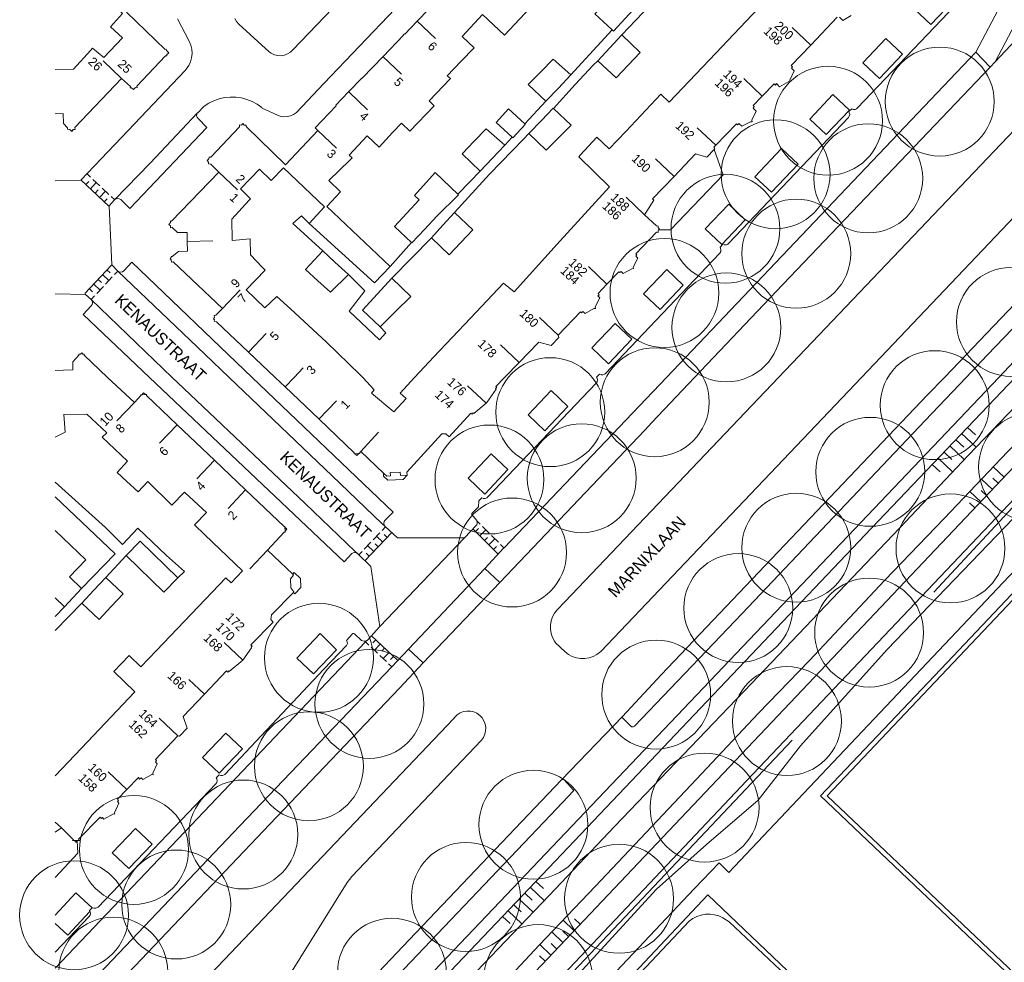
# Model space of a CAD drawing. Header units: metres. Extents: x 134994 to 136506, y 457393 to 459006.
# Tile 12 of 171: x 134996 to 135112, y 457731 to 457842. Entities that reach past the tile are written whole.
import ezdxf
from ezdxf.enums import TextEntityAlignment as Align

# ---------------------------------------------------------------- set-up
doc = ezdxf.new("R2010")
doc.units = ezdxf.units.M
for name, color, linetype, lineweight in [('B-WE-GR-BOOM-S', 250, 'Continuous', 13), ('B-WE-GW_TALUDLIJNEN', 251, 'Continuous', 5), ('B-WE-KG_BEBOUWING', 251, 'Continuous', 20), ('B-WE-KG_BEBOUWING TUSSENMUUR', 251, 'Continuous', 5), ('B-WE-KG_HUISNR', 251, 'Continuous', 5), ('B-WE-KG_ONDERGROND_REST', 251, 'Continuous', 5), ('B-WE-KG_STRAATNAAM', 251, 'Continuous', 5)]:
    doc.layers.add(name, color=color, linetype=linetype, lineweight=lineweight)
doc.styles.add('Styledgn000', font='dgn000.shx')

# ---------------------------------------------------------------- blocks, each defined once
blk = doc.blocks.new('SGR-BOOM_02')
blk.add_circle((0, 0), 6.4)

msp = doc.modelspace()

# ---------------------------------------------------------------- linework, layer by layer
at = {"layer": 'B-WE-GW_TALUDLIJNEN'}
for p, q in [((135044.35, 457717.48), (135122.64, 457800)), ((135107.22, 457794.11), (135108.15, 457793.23)), ((135106.53, 457793.39), (135108.22, 457791.78)), ((135105.15, 457791.94), (135106.83, 457790.34)), ((135105.84, 457792.66), (135106.77, 457791.78)), ((135104.46, 457791.22), (135105.39, 457790.33)), ((135103.08, 457789.77), (135104.01, 457788.88)), ((135103.77, 457790.49), (135105.46, 457788.89)), ((135111.52, 457788.28), (135110.24, 457789.49)), ((135110.14, 457786.83), (135108.87, 457788.04)), ((135110.83, 457787.55), (135110.19, 457788.16)), ((135108.77, 457785.38), (135107.49, 457786.59)), ((135109.46, 457786.1), (135108.82, 457786.71)), ((135108.08, 457784.65), (135107.44, 457785.26)), ((135055.85, 457740.08), (135057.47, 457738.54)), ((135056.5, 457740.77), (135057.37, 457739.95)), ((135054.54, 457738.71), (135056.16, 457737.17)), ((135055.19, 457739.4), (135056.06, 457738.57)), ((135053.89, 457738.02), (135054.76, 457737.2)), ((135052.58, 457736.65), (135053.45, 457735.82)), ((135053.23, 457737.34), (135054.85, 457735.8)), ((135060.95, 457735.03), (135059.68, 457736.23)), ((135061.69, 457735.76), (135061.03, 457736.38)), ((135058.36, 457734.84), (135059.66, 457733.6)), ((135060.31, 457734.31), (135059.66, 457734.92)), ((135058.24, 457732.13), (135056.95, 457733.36)), ((135058.93, 457732.85), (135058.28, 457733.47)), ((135057.56, 457731.41), (135056.91, 457732.02))]:
    msp.add_line(p, q, dxfattribs=at)
at = {"layer": 'B-WE-KG_BEBOUWING', "flags": 128}
for points in [[(135000, 457846.47), (135000.91, 457845.61), (135002.15, 457844.45), (135004.02, 457846.37), (135007.9, 457842.73), (135006.47, 457841.19), (135007.9, 457839.88), (135005.7, 457837.57), (135004.36, 457838.66), (135004.12, 457838.4), (135002.14, 457836.21), (135000, 457836.15), (135002.14, 457836.21)], [(135056.41, 457844.04), (135052.78, 457840.2), (135050.23, 457842.61), (135047.81, 457840.05), (135049.23, 457838.7), (135047.68, 457837.09), (135046.06, 457835.41), (135046.45, 457835.09), (135043.94, 457832.49), (135044.54, 457831.91), (135041.69, 457828.92), (135040.69, 457829.88), (135039.65, 457828.76), (135038.05, 457827.05), (135036.66, 457828.37), (135034.54, 457826.1), (135034.89, 457825.77), (135034.63, 457825.52), (135032.14, 457823.12), (135033.54, 457821.79), (135031.92, 457820.08), (135039.35, 457813.04), (135037.52, 457811.09), (135029.84, 457818.08), (135031.66, 457820.02), (135026.81, 457824.6), (135025.39, 457823.14), (135024, 457824.45), (135021.77, 457822.14), (135022.93, 457820.97), (135022.79, 457820.82), (135020.74, 457818.59), (135020.77, 457816.07), (135022.91, 457816.26), (135022.93, 457814.4), (135024.32, 457812.96), (135024.67, 457812.6), (135022.42, 457810.3), (135024.64, 457808.15), (135026.03, 457809.5), (135027.64, 457808.03), (135031.86, 457804.14), (135027.64, 457808.03), (135026.03, 457809.5), (135024.64, 457808.15), (135022.42, 457810.3), (135024.67, 457812.6), (135024.32, 457812.96), (135022.93, 457814.4), (135022.91, 457816.26), (135020.77, 457816.07), (135020.74, 457818.59), (135022.79, 457820.82), (135022.93, 457820.97), (135021.77, 457822.14), (135024, 457824.45), (135025.39, 457823.14), (135026.81, 457824.6), (135031.66, 457820.02), (135029.84, 457818.08), (135037.52, 457811.09), (135039.35, 457813.04), (135031.92, 457820.08), (135033.54, 457821.79), (135032.14, 457823.12), (135034.63, 457825.52), (135034.89, 457825.77), (135034.54, 457826.1), (135036.66, 457828.37), (135038.05, 457827.05), (135039.65, 457828.76), (135040.69, 457829.88), (135041.69, 457828.92), (135044.54, 457831.91), (135043.94, 457832.49)], [(135083.33, 457844.08), (135077.64, 457838.09), (135072.17, 457832.34), (135071.17, 457833.25), (135067.05, 457828.89), (135065.1, 457826.84), (135063.67, 457828.23), (135061.68, 457826.1), (135061.52, 457825.92), (135065.16, 457822.39), (135059.36, 457816.02), (135065.16, 457822.39), (135061.52, 457825.92), (135061.68, 457826.1), (135063.67, 457828.23), (135065.1, 457826.84), (135067.05, 457828.89), (135071.17, 457833.25), (135072.17, 457832.34)], [(135008.38, 457842.91), (135012.91, 457838.52), (135013.05, 457838.57), (135013.08, 457838.39), (135013.36, 457838.13), (135013.1, 457837.93), (135013.1, 457837.76), (135012.97, 457837.76), (135009.57, 457834.19), (135009.61, 457834.02), (135009.44, 457834.04), (135009.21, 457833.82), (135008.97, 457834.02), (135008.81, 457834), (135008.85, 457834.17), (135007.79, 457835.11), (135002.3, 457829.36), (135002.32, 457829.11), (135002.11, 457829.1), (135001.93, 457828.89), (135001.71, 457829.1), (135001.45, 457829.14), (135001.45, 457829.33), (135000.96, 457829.82), (135000.92, 457830.98), (135000, 457830.95), (135000.92, 457830.98), (135000.96, 457829.82), (135001.45, 457829.33), (135001.45, 457829.14), (135001.71, 457829.1), (135001.93, 457828.89), (135002.11, 457829.1), (135002.32, 457829.11), (135002.3, 457829.36), (135007.79, 457835.11)], [(135034.48, 457833.54), (135032.96, 457831.97), (135033.03, 457831.9), (135030.54, 457829.3), (135030.86, 457828.98), (135030.54, 457829.3), (135033.03, 457831.9), (135032.96, 457831.97), (135034.48, 457833.54), (135036.02, 457835.15), (135036.06, 457835.13), (135038.52, 457837.68), (135040.93, 457840.18), (135040.9, 457840.21), (135041.04, 457840.36), (135041.08, 457840.33), (135042.54, 457841.84), (135043.9, 457843.26)], [(135025.86, 457800), (135022.71, 457802.97), (135018.93, 457806.54), (135018.69, 457806.58), (135018.71, 457806.77), (135018.6, 457806.87), (135018.7, 457807.04), (135018.67, 457807.26), (135018.87, 457807.3), (135019.66, 457808.1), (135013.84, 457813.56), (135013.67, 457813.54), (135013.61, 457813.79), (135013.51, 457813.91), (135013.61, 457814.08), (135013.61, 457814.19), (135013.74, 457814.19), (135014.49, 457814.8), (135015.52, 457814.81), (135015.5, 457815.97), (135015.48, 457817.02), (135014.36, 457817), (135013.73, 457817.61), (135013.54, 457817.58), (135013.53, 457817.79), (135013.36, 457817.97), (135013.53, 457818.2), (135013.54, 457818.38), (135013.67, 457818.36), (135019.24, 457824.1), (135018.28, 457825.06), (135018.02, 457825.08), (135018.02, 457825.27), (135017.84, 457825.47), (135018.04, 457825.68), (135018.09, 457825.87), (135018.28, 457825.88), (135021.64, 457829.42), (135021.64, 457829.65), (135021.87, 457829.64), (135022.03, 457829.81), (135022.21, 457829.63), (135022.45, 457829.62), (135022.42, 457829.45), (135027.06, 457824.95), (135022.42, 457829.45), (135022.45, 457829.62), (135022.21, 457829.63), (135022.03, 457829.81), (135021.87, 457829.64), (135021.64, 457829.65), (135021.64, 457829.42), (135018.28, 457825.88), (135018.09, 457825.87), (135018.04, 457825.68), (135017.84, 457825.47), (135018.02, 457825.27), (135018.02, 457825.08), (135018.28, 457825.06), (135019.24, 457824.1), (135013.67, 457818.36), (135013.54, 457818.38), (135013.53, 457818.2), (135013.36, 457817.97), (135013.53, 457817.79), (135013.54, 457817.58), (135013.73, 457817.61), (135014.36, 457817), (135015.48, 457817.02), (135015.5, 457815.97), (135015.52, 457814.81), (135014.49, 457814.8), (135013.74, 457814.19), (135013.61, 457814.19), (135013.61, 457814.08), (135013.51, 457813.91), (135013.61, 457813.79), (135013.67, 457813.54), (135013.84, 457813.56), (135019.66, 457808.1), (135018.87, 457807.3), (135018.67, 457807.26), (135018.7, 457807.04), (135018.6, 457806.87), (135018.71, 457806.77), (135018.69, 457806.58), (135018.93, 457806.54), (135022.71, 457802.97), (135025.86, 457800), (135027.02, 457798.89), (135031.01, 457795.08), (135035.13, 457791.13), (135035.14, 457791.02), (135035.24, 457791.03), (135035.46, 457790.82), (135035.68, 457791.05), (135035.78, 457791.06), (135035.78, 457791.16), (135035.93, 457791.3), (135038.59, 457788.76), (135038.58, 457788.4), (135039.07, 457787.93), (135040.88, 457787.99), (135041.34, 457788.49), (135041.34, 457788.51), (135041.32, 457788.87), (135045.43, 457793.38), (135045.92, 457793.38), (135046.28, 457793.02), (135048.84, 457795.81), (135048.99, 457795.69), (135049.13, 457795.83), (135049.2, 457795.75), (135050.66, 457796.97), (135050.73, 457797.03), (135051.82, 457798.63), (135051.75, 457798.7), (135051.9, 457798.84), (135051.78, 457798.94), (135052.81, 457800), (135054.51, 457801.75), (135056.85, 457804.15), (135058.28, 457803.74), (135059.2, 457804.69), (135059.1, 457804.96), (135061.73, 457807.7), (135061.86, 457807.56), (135062.02, 457807.72), (135062.27, 457807.5), (135063.3, 457808.1), (135063.48, 457808.09), (135063.45, 457808.27), (135064.02, 457809.36), (135063.78, 457809.57), (135063.92, 457809.71), (135063.79, 457809.84), (135064.84, 457810.95), (135066.23, 457812.4), (135066.35, 457812.3), (135066.53, 457812.42), (135066.75, 457812.2), (135067.75, 457812.76), (135067.97, 457812.78), (135067.93, 457812.95), (135068.46, 457814.02), (135068.24, 457814.24), (135068.37, 457814.38), (135068.23, 457814.52), (135070.65, 457817.04), (135070.85, 457817.02), (135070.85, 457817.26), (135070.91, 457817.32), (135071.02, 457817.42), (135070.88, 457817.58), (135070.85, 457817.76), (135070.67, 457817.78), (135069.25, 457819.08), (135070.37, 457820.81), (135070.21, 457820.96), (135072.74, 457823.61), (135075.26, 457826.27), (135076.6, 457825.86), (135077.44, 457826.76), (135077.53, 457826.86), (135077.41, 457827.05), (135077.63, 457827.28), (135080.05, 457829.8), (135080.19, 457829.68), (135080.33, 457829.84), (135080.7, 457829.49), (135081.72, 457830.03), (135081.91, 457830.02), (135081.89, 457830.2), (135082.39, 457831.27), (135082.03, 457831.63), (135082.15, 457831.8), (135082.04, 457831.93), (135083.1, 457833.03), (135084.5, 457834.48), (135084.64, 457834.34), (135084.78, 457834.51), (135085.14, 457834.12), (135086.2, 457834.74), (135086.39, 457834.71), (135086.34, 457834.9), (135086.86, 457836.02), (135086.52, 457836.34), (135086.64, 457836.48), (135086.5, 457836.64), (135088.79, 457839.03), (135091.91, 457842.3)], [(135092.18, 457842.32), (135092.57, 457841.94), (135093.56, 457842.52)], [(135060.61, 457835.53), (135058.52, 457837.38), (135057.09, 457835.93)], [(135052.81, 457800), (135054.51, 457801.75), (135056.85, 457804.15), (135058.28, 457803.74), (135059.2, 457804.69), (135059.1, 457804.96), (135061.73, 457807.7), (135061.86, 457807.56), (135062.02, 457807.72), (135062.27, 457807.5), (135063.3, 457808.1), (135063.48, 457808.09), (135063.45, 457808.27), (135064.02, 457809.36), (135063.78, 457809.57), (135063.92, 457809.71), (135063.79, 457809.84), (135064.84, 457810.95), (135066.23, 457812.4), (135066.35, 457812.3), (135066.53, 457812.42), (135066.75, 457812.2), (135067.75, 457812.76), (135067.97, 457812.78), (135067.93, 457812.95), (135068.46, 457814.02), (135068.24, 457814.24), (135068.37, 457814.38), (135068.23, 457814.52), (135070.65, 457817.04), (135070.85, 457817.02), (135070.85, 457817.26), (135070.91, 457817.32), (135071.02, 457817.42), (135070.88, 457817.58), (135070.85, 457817.76), (135070.67, 457817.78), (135069.25, 457819.08), (135070.37, 457820.81), (135070.21, 457820.96), (135072.74, 457823.61), (135075.26, 457826.27), (135076.6, 457825.86), (135077.44, 457826.76), (135077.53, 457826.86), (135077.41, 457827.05), (135077.63, 457827.28), (135080.05, 457829.8), (135080.19, 457829.68), (135080.33, 457829.84), (135080.7, 457829.49), (135081.72, 457830.03), (135081.91, 457830.02), (135081.89, 457830.2), (135082.39, 457831.27), (135082.03, 457831.63), (135082.15, 457831.8), (135082.04, 457831.93), (135083.1, 457833.03)], [(135042.21, 457800), (135044.5, 457802.42), (135048.79, 457806.94), (135052.7, 457811.07), (135053.93, 457810.05), (135052.7, 457811.07), (135048.79, 457806.94), (135044.5, 457802.42), (135042.21, 457800), (135040.54, 457798.15), (135041.23, 457797.52), (135039.8, 457795.94), (135037.16, 457798.16), (135037.49, 457798.53), (135036.14, 457800), (135035.87, 457800.26), (135034.45, 457801.64), (135035.87, 457800.26), (135036.14, 457800)], [(135006.12, 457800), (135003.4, 457802.62), (135003.4, 457802.73), (135003.22, 457802.73), (135003.11, 457802.88), (135002.95, 457802.74), (135002.78, 457802.74), (135002.76, 457802.59), (135002.06, 457801.84), (135002.08, 457800.88), (135000.97, 457800.84), (135002.08, 457800.88), (135002.06, 457801.84), (135002.76, 457802.59), (135002.78, 457802.74), (135002.95, 457802.74), (135003.11, 457802.88), (135003.22, 457802.73), (135003.4, 457802.73), (135003.4, 457802.62), (135006.12, 457800), (135009.29, 457797.06), (135010.07, 457797.86), (135010.07, 457797.95), (135010.16, 457797.96), (135010.38, 457798.19), (135010.61, 457797.98), (135010.71, 457797.98), (135010.72, 457797.88), (135014.33, 457794.44), (135018.71, 457790.26), (135022.37, 457786.77), (135026.89, 457782.47), (135026.98, 457782.47), (135026.98, 457782.38), (135027.22, 457782.15), (135027.01, 457781.92), (135027.01, 457781.83), (135026.91, 457781.82), (135024.93, 457779.69), (135027.9, 457776.88), (135028.01, 457776.77), (135027.65, 457776.34), (135027.67, 457775.26), (135028.04, 457774.81), (135027.98, 457774.74), (135025.4, 457772.11), (135025.35, 457771.55), (135025.61, 457771.23), (135022.99, 457768.56), (135023.15, 457768.41), (135023.04, 457768.3), (135023.08, 457768.23), (135022.03, 457766.77), (135020.45, 457765.46), (135020.38, 457765.51), (135020.26, 457765.37), (135020.11, 457765.51), (135017.52, 457762.79), (135015.02, 457760.17), (135015.5, 457758.79), (135014.58, 457757.83), (135014.39, 457757.9), (135011.76, 457755.09), (135011.89, 457754.97), (135011.76, 457754.79), (135011.97, 457754.6), (135011.45, 457753.5), (135011.5, 457753.29), (135011.35, 457753.33), (135010.27, 457752.74), (135010.08, 457752.95), (135009.91, 457752.8), (135009.76, 457752.98), (135008.4, 457751.58), (135007.32, 457750.45), (135007.44, 457750.27), (135007.3, 457750.16), (135007.48, 457749.99), (135006.97, 457748.83), (135006.99, 457748.68), (135006.84, 457748.72), (135005.72, 457748.11), (135005.56, 457748.27), (135005.44, 457748.16), (135005.28, 457748.32), (135002.74, 457745.73), (135002.84, 457745.59), (135002.6, 457745.58), (135002.56, 457745.54), (135002.43, 457745.41), (135002.26, 457745.57), (135002.03, 457745.57), (135002.15, 457745.68), (135000.72, 457747.08), (135000, 457746.55)], [(135000, 457753.17), (135003.08, 457756.42), (135009.36, 457763.04), (135006.89, 457765.45), (135008.68, 457767.31), (135010.04, 457765.98), (135011.85, 457767.88), (135016.02, 457772.23), (135020.05, 457776.44), (135020.66, 457775.86), (135022.02, 457777.25), (135017.57, 457781.51), (135016.35, 457782.68), (135017.77, 457784.11), (135015.26, 457786.45), (135015.19, 457786.52), (135013.7, 457784.99), (135010.87, 457787.77), (135009.75, 457786.54), (135008.38, 457787.8), (135007.27, 457788.81), (135008.5, 457790.15), (135005.51, 457792.99), (135006.05, 457793.47), (135003.7, 457795.69), (135001, 457795.62), (135000.99, 457795.62), (135001.15, 457793.56), (135000, 457792.98)], [(135041.34, 457788.51), (135040.57, 457788.47), (135040.55, 457788.87), (135039.36, 457788.81), (135039.38, 457788.42), (135038.96, 457788.4), (135038.59, 457788.76)], [(135000, 457785.95), (135007.02, 457779.27), (135003.08, 457775.21), (135001.65, 457776.58), (135003.58, 457778.57), (135000, 457782.02)], [(135027.9, 457776.88), (135028.07, 457777.06), (135028.81, 457776.36), (135028.87, 457775.3), (135028.16, 457774.57), (135027.98, 457774.74)], [(135000, 457774.08), (135001.08, 457773.04), (135000, 457771.91)]]:
    msp.add_lwpolyline(points, dxfattribs=at)
for points in [[(135064.81, 457844.18), (135066.19, 457845.66), (135068.27, 457843.86), (135068.43, 457843.72), (135066.99, 457842.14), (135065.62, 457840.65), (135065.44, 457840.82), (135063.42, 457842.7)], [(135067.32, 457836.68), (135065.91, 457835.18), (135063.77, 457837.18), (135065.17, 457838.7), (135066.59, 457840.23), (135068.73, 457838.17)], [(135057.67, 457832.43), (135055.59, 457834.42), (135057.09, 457835.93), (135055.59, 457834.42), (135057.67, 457832.43), (135059.14, 457833.98), (135060.61, 457835.53), (135059.14, 457833.98)], [(135053.79, 457828.12), (135053.71, 457828.2), (135051.8, 457829.94), (135053.25, 457831.53), (135055.18, 457829.77), (135055.24, 457829.71)], [(135053.79, 457828.12), (135053.71, 457828.2), (135051.8, 457829.94), (135053.25, 457831.53), (135055.18, 457829.77), (135055.24, 457829.71)], [(135059.16, 457828.15), (135057.68, 457826.68), (135055.67, 457828.66), (135057.15, 457830.19), (135058.52, 457831.62), (135058.55, 457831.6), (135060.65, 457829.61)], [(135059.16, 457828.15), (135057.68, 457826.68), (135055.67, 457828.66), (135057.15, 457830.19), (135058.52, 457831.62), (135058.55, 457831.6), (135060.65, 457829.61)], [(135049.23, 457827.73), (135050.64, 457829.21), (135052.83, 457827.26), (135051.35, 457825.71), (135049.94, 457824.24), (135047.81, 457826.25)], [(135049.23, 457827.73), (135050.64, 457829.21), (135052.83, 457827.26), (135051.35, 457825.71), (135049.94, 457824.24), (135047.81, 457826.25)], [(135041.85, 457815.85), (135041.92, 457815.79), (135043.38, 457817.35), (135044.86, 457818.93), (135047.4, 457821.44), (135047.32, 457821.52), (135044.66, 457824.05), (135042.22, 457821.35), (135042.78, 457820.84), (135041.32, 457819.28), (135039.86, 457817.73)], [(135041.85, 457815.85), (135041.92, 457815.79), (135043.38, 457817.35), (135044.86, 457818.93), (135047.4, 457821.44), (135047.32, 457821.52), (135044.66, 457824.05), (135042.22, 457821.35), (135042.78, 457820.84), (135041.32, 457819.28), (135039.86, 457817.73)], [(135047.67, 457815.85), (135046.28, 457814.39), (135044.22, 457816.38), (135045.57, 457817.86), (135046.94, 457819.37), (135049.07, 457817.31)], [(135047.67, 457815.85), (135046.28, 457814.39), (135044.22, 457816.38), (135045.57, 457817.86), (135046.94, 457819.37), (135049.07, 457817.31)], [(135032.87, 457813.54), (135034.46, 457812.08), (135032.33, 457810.02), (135030.87, 457811.35), (135029.42, 457812.68), (135031.44, 457814.87)], [(135032.87, 457813.54), (135034.46, 457812.08), (135032.33, 457810.02), (135030.87, 457811.35), (135029.42, 457812.68), (135031.44, 457814.87)], [(135039.99, 457807.72), (135041.77, 457809.49), (135039.56, 457811.64), (135037.88, 457809.83), (135036.09, 457807.88), (135038.2, 457805.93)], [(135039.99, 457807.72), (135041.77, 457809.49), (135039.56, 457811.64), (135037.88, 457809.83), (135036.09, 457807.88), (135038.2, 457805.93)], [(135008.33, 457779.08), (135012.77, 457774.75), (135014.4, 457776.43), (135009.96, 457780.76)], [(135004.53, 457774.98), (135005.95, 457776.49), (135007.99, 457774.57), (135006.58, 457773.06), (135005.16, 457771.55), (135003.11, 457773.47)]]:
    msp.add_lwpolyline(points, close=True, dxfattribs=at)
at = {"layer": 'B-WE-KG_BEBOUWING'}
for points in [[(135030.86, 457828.98), (135027.06, 457824.95)], [(135059.36, 457816.02), (135053.93, 457810.05)], [(135034.45, 457801.64), (135031.86, 457804.14)], [(135000, 457800.82), (135000.97, 457800.84)]]:
    msp.add_lwpolyline(points, close=True, dxfattribs=at)
for points in [[(135010.61, 457797.98), (135010.16, 457797.96)], [(135035.24, 457791.03), (135035.68, 457791.05)], [(135027.01, 457781.92), (135026.98, 457782.38)], [(135002.6, 457745.58), (135002.26, 457745.57)]]:
    msp.add_lwpolyline(points, dxfattribs=at)
at = {"layer": 'B-WE-KG_BEBOUWING TUSSENMUUR'}
for p, q in [((135042.5, 457841.88), (135044.67, 457839.81)), ((135088.79, 457839.03), (135086.61, 457841.09)), ((135007.79, 457835.11), (135005.62, 457837.18)), ((135038.51, 457837.69), (135040.69, 457835.62)), ((135083.1, 457833.03), (135080.92, 457835.09)), ((135083.1, 457833.03), (135080.92, 457835.09)), ((135034.53, 457833.49), (135036.7, 457831.43)), ((135034.53, 457833.49), (135036.7, 457831.43)), ((135030.87, 457829.01), (135033.04, 457826.94)), ((135030.87, 457829.01), (135033.04, 457826.94)), ((135077.64, 457827.26), (135075.46, 457829.33)), ((135077.64, 457827.26), (135075.46, 457829.33)), ((135072.74, 457823.61), (135070.56, 457825.68)), ((135072.74, 457823.61), (135070.56, 457825.68)), ((135019.24, 457824.1), (135021.4, 457822.02)), ((135019.24, 457824.1), (135021.4, 457822.02)), ((135069.25, 457819.08), (135067.08, 457821.15)), ((135069.25, 457819.08), (135067.08, 457821.15)), ((135015.5, 457815.97), (135018.5, 457816.02)), ((135015.5, 457815.97), (135018.5, 457816.02)), ((135064.84, 457810.95), (135062.67, 457813.02)), ((135064.84, 457810.95), (135062.67, 457813.02)), ((135019.66, 457808.1), (135021.72, 457810.29)), ((135019.66, 457808.1), (135021.72, 457810.29)), ((135059.1, 457804.96), (135056.92, 457807.02)), ((135059.1, 457804.96), (135056.92, 457807.02)), ((135022.71, 457802.97), (135024.77, 457805.16)), ((135022.71, 457802.97), (135024.77, 457805.16)), ((135054.51, 457801.75), (135052.33, 457803.81)), ((135054.51, 457801.75), (135052.33, 457803.81)), ((135028.09, 457800), (135029.13, 457801.1)), ((135028.09, 457800), (135029.13, 457801.1)), ((135027.03, 457798.89), (135028.09, 457800)), ((135050.66, 457796.97), (135048.45, 457799)), ((135009.29, 457797.06), (135007.22, 457794.88)), ((135030.99, 457795.07), (135033.06, 457797.24)), ((135014.33, 457794.44), (135012.26, 457792.27)), ((135037.99, 457793.57), (135035.93, 457791.3)), ((135018.71, 457790.26), (135016.64, 457788.09)), ((135022.37, 457786.77), (135020.3, 457784.6)), ((135024.93, 457779.69), (135022.86, 457777.52)), ((135022.03, 457766.77), (135019.86, 457768.84)), ((135017.52, 457762.79), (135015.71, 457764.52)), ((135014.39, 457757.9), (135012.21, 457759.97)), ((135008.4, 457751.58), (135006.23, 457753.65)), ((135000.72, 457747.08), (135000, 457747.76))]:
    msp.add_line(p, q, dxfattribs=at)
at = {"layer": 'B-WE-KG_ONDERGROND_REST'}
for p, q in [((135110.46, 457837.06), (135144.75, 457873.72)), ((135066.59, 457840.23), (135075.44, 457849.6)), ((135060.61, 457835.53), (135065.44, 457840.82)), ((135003.01, 457823.15), (135000, 457823.07)), ((135003.01, 457823.15), (135000, 457823.07)), ((135003.05, 457823.16), (135006.29, 457820.12)), ((135003.05, 457823.16), (135006.29, 457820.12)), ((135003.74, 457823.89), (135004.14, 457823.51)), ((135003.74, 457823.89), (135004.14, 457823.51)), ((135004.41, 457823.26), (135005.22, 457822.5)), ((135004.41, 457823.26), (135005.22, 457822.5)), ((135003.6, 457822.65), (135003.94, 457823.02)), ((135003.6, 457822.65), (135003.94, 457823.02)), ((135004.13, 457822.15), (135004.82, 457822.88)), ((135004.13, 457822.15), (135004.82, 457822.88)), ((135004.67, 457821.64), (135005.02, 457822.01)), ((135004.67, 457821.64), (135005.02, 457822.01)), ((135005.49, 457822.24), (135006.3, 457821.49)), ((135005.49, 457822.24), (135006.3, 457821.49)), ((135005.21, 457821.14), (135005.9, 457821.86)), ((135005.21, 457821.14), (135005.9, 457821.86)), ((135005.75, 457820.63), (135006.1, 457820.99)), ((135005.75, 457820.63), (135006.1, 457820.99)), ((135006.34, 457820.13), (135006.96, 457820.85)), ((135006.34, 457820.13), (135006.96, 457820.85)), ((135006.57, 457821.23), (135006.98, 457820.85)), ((135006.57, 457821.23), (135006.98, 457820.85)), ((135006.65, 457813.2), (135006.34, 457820.13)), ((135006.65, 457813.2), (135006.34, 457820.13)), ((135044.22, 457816.38), (135039.56, 457811.64)), ((135044.22, 457816.38), (135039.56, 457811.64)), ((135041.85, 457815.85), (135039.35, 457813.04)), ((135041.85, 457815.85), (135039.35, 457813.04)), ((135006.62, 457813.17), (135003.49, 457809.84)), ((135006.62, 457813.17), (135003.49, 457809.84)), ((135006.1, 457812.61), (135006.46, 457812.27)), ((135006.1, 457812.61), (135006.46, 457812.27)), ((135006.65, 457813.2), (135007.35, 457812.48)), ((135006.65, 457813.2), (135007.35, 457812.48)), ((135005.05, 457811.5), (135005.42, 457811.16)), ((135005.05, 457811.5), (135005.42, 457811.16)), ((135005.57, 457812.06), (135006.3, 457811.37)), ((135005.57, 457812.06), (135006.3, 457811.37)), ((135006.69, 457811.79), (135005.91, 457810.96)), ((135006.69, 457811.79), (135005.91, 457810.96)), ((135007.35, 457812.48), (135006.95, 457812.07)), ((135007.35, 457812.48), (135006.95, 457812.07)), ((135004.01, 457810.39), (135004.37, 457810.05)), ((135004.01, 457810.39), (135004.37, 457810.05)), ((135004.53, 457810.95), (135005.26, 457810.26)), ((135004.53, 457810.95), (135005.26, 457810.26)), ((135005.65, 457810.68), (135004.87, 457809.84)), ((135005.65, 457810.68), (135004.87, 457809.84)), ((135003.54, 457809.74), (135000, 457809.82)), ((135003.54, 457809.74), (135000, 457809.82)), ((135004.23, 457809.13), (135003.54, 457809.74)), ((135004.23, 457809.13), (135003.54, 457809.74)), ((135004.61, 457809.57), (135004.21, 457809.15)), ((135004.61, 457809.57), (135004.21, 457809.15)), ((135013.73, 457800), (135004.23, 457809.13)), ((135013.73, 457800), (135004.23, 457809.13)), ((135063.64, 457800), (135063.62, 457800.03)), ((135063.64, 457800), (135063.62, 457800.03)), ((135121.83, 457794.73), (135103.26, 457774.78)), ((135005.9, 457782.34), (135000, 457787.69)), ((135049.75, 457784.79), (135049.03, 457784.1)), ((135049.55, 457783.14), (135049.95, 457782.74)), ((135036.39, 457778.46), (135039.56, 457781.77)), ((135037.36, 457780.92), (135038.15, 457781.74)), ((135038.42, 457782.02), (135038.81, 457782.43)), ((135039.01, 457781.19), (135038.64, 457781.54)), ((135038.78, 457782.48), (135038.77, 457782.48)), ((135040.24, 457781.14), (135038.78, 457782.48)), ((135049.09, 457782.19), (135052.06, 457779.24)), ((135049.38, 457781.9), (135049.73, 457782.25)), ((135049.91, 457781.38), (135050.61, 457782.09)), ((135050.21, 457782.48), (135051.01, 457781.68)), ((135051.28, 457781.43), (135052.08, 457780.63)), ((135036.31, 457779.82), (135037.1, 457780.64)), ((135037.43, 457779.54), (135036.7, 457780.23)), ((135037.95, 457780.09), (135037.59, 457780.43)), ((135038.48, 457780.64), (135037.76, 457781.33)), ((135038.14, 457770.72), (135048.08, 457781.15)), ((135048.08, 457781.15), (135040.24, 457781.14)), ((135050.44, 457780.84), (135050.79, 457781.2)), ((135050.97, 457780.32), (135051.68, 457781.03)), ((135052.34, 457780.37), (135052.74, 457779.97)), ((135005.95, 457776.49), (135008.33, 457779.08)), ((135037.08, 457777.78), (135035.56, 457779.25)), ((135035.56, 457779.25), (135035.56, 457779.25)), ((135035.67, 457779.15), (135036.05, 457779.54)), ((135036.9, 457778.99), (135036.54, 457779.33)), ((135051.51, 457779.79), (135051.86, 457780.14)), ((135038.14, 457770.72), (135037.08, 457777.78)), ((135041.53, 457768.06), (135050.5, 457777.56)), ((135050.5, 457777.56), (135052.24, 457775.91)), ((135052.24, 457775.91), (135043.23, 457766.45)), ((135003.08, 457775.21), (135001.08, 457773.04)), ((135000, 457770.25), (135003.11, 457773.47)), ((135036.87, 457768.55), (135036.48, 457768.92)), ((135040.26, 457766.72), (135037.17, 457769.65)), ((135037.68, 457769.16), (135037.34, 457768.8)), ((135038.2, 457768.67), (135037.51, 457767.95)), ((135037.89, 457767.58), (135037.12, 457768.31)), ((135038.71, 457768.18), (135038.37, 457767.82)), ((135039.23, 457767.69), (135038.54, 457766.97)), ((135043.23, 457766.45), (135041.53, 457768.06)), ((135038.93, 457766.6), (135038.15, 457767.34)), ((135039.57, 457765.99), (135039.18, 457766.36)), ((135039.74, 457767.21), (135039.39, 457766.85)), ((135059.51, 457752.7), (135066.65, 457760.16)), ((135086.63, 457757.37), (135055.61, 457724.61)), ((135076.56, 457745.12), (135082.63, 457750.33)), ((135102.56, 457738.86), (135118.45, 457723.79)), ((135030.11, 457689.14), (135074.52, 457736.1))]:
    msp.add_line(p, q, dxfattribs=at)
at = {"layer": 'B-WE-KG_ONDERGROND_REST', "flags": 128}
for points in [[(135108.2, 457838.2), (135111.57, 457844.63), (135111.84, 457844.99), (135112.11, 457845.28), (135112.27, 457845.49), (135138.94, 457873.54), (135139.95, 457874.79)], [(135110.46, 457837.06), (135112.42, 457840.8), (135114.92, 457845.6), (135121.98, 457852.99), (135130.59, 457862.03), (135132.14, 457863.66), (135144.75, 457873.72)], [(135084.99, 457800), (135134.12, 457851.57), (135140.34, 457858.07), (135149.99, 457868.91)], [(135021.12, 457842.14), (135021.31, 457841.8), (135021.57, 457841.51), (135025.15, 457838.23), (135025.39, 457838.07), (135025.75, 457837.9), (135026.14, 457837.81), (135026.54, 457837.79), (135026.93, 457837.86), (135027.3, 457838), (135027.64, 457838.22), (135027.92, 457838.49), (135054.08, 457865.78)], [(135104.51, 457800), (135128.55, 457825.14), (135132.52, 457829.26), (135134.8, 457831.47), (135137.13, 457833.61), (135139.52, 457835.7), (135141.95, 457837.73), (135144.44, 457839.69), (135149.56, 457843.42), (135156.21, 457847.82), (135162.5, 457851.51), (135166.12, 457853.56)], [(135107.07, 457800), (135109.54, 457802.59), (135136.35, 457830.44), (135138.53, 457832.53), (135140.77, 457834.56), (135143.05, 457836.53), (135145.39, 457838.44), (135147.78, 457840.29), (135150.22, 457842.07), (135152.7, 457843.79), (135155.23, 457845.44), (135157.8, 457847.03), (135160.41, 457848.54), (135162.86, 457849.89), (135167.57, 457852.14)], [(135100.96, 457843.3), (135102.91, 457841.45), (135105.52, 457844.19), (135103.55, 457846.04), (135100.96, 457843.3)], [(135093.26, 457831.22), (135093.61, 457831.55), (135093.8, 457831.48), (135094, 457831.48), (135094.19, 457831.56), (135094.27, 457831.62), (135105.81, 457843.74), (135105.97, 457843.97), (135106.07, 457844.24), (135106.08, 457844.52), (135106.04, 457844.71)], [(135136.76, 457844.14), (135094.76, 457800)], [(135039.94, 457843.29), (135031.56, 457834.51)], [(135003.01, 457823.15), (135007.79, 457828.18), (135015.27, 457836.03), (135015.4, 457836.2), (135015.68, 457836.62), (135015.89, 457837.07), (135016.02, 457837.55), (135016.07, 457838.05), (135016.04, 457838.55), (135015.93, 457839.04), (135015.75, 457839.51), (135014.38, 457842.1)], [(135094.91, 457836.94), (135096.86, 457835.09), (135099.59, 457837.96), (135097.63, 457839.82), (135094.91, 457836.94)], [(135071.84, 457800), (135090.74, 457819.83), (135108.2, 457838.2)], [(135108.2, 457838.2), (135109.87, 457836.44)], [(135058.55, 457831.6), (135061.09, 457834.41), (135063.23, 457836.68), (135063.77, 457837.18)], [(135109.87, 457836.44), (135110.46, 457837.06)], [(135109.87, 457836.44), (135084.73, 457810.08), (135075.15, 457800)], [(135109.87, 457836.44), (135084.73, 457810.08), (135075.15, 457800)], [(135024.32, 457831.64), (135026.13, 457830.79), (135026.43, 457830.68), (135026.83, 457830.61), (135027.24, 457830.63), (135027.64, 457830.72), (135028.01, 457830.88), (135028.34, 457831.12), (135031.56, 457834.51)], [(135024.32, 457831.64), (135026.13, 457830.79), (135026.43, 457830.68), (135026.83, 457830.61), (135027.24, 457830.63), (135027.64, 457830.72), (135028.01, 457830.88), (135028.34, 457831.12), (135031.56, 457834.51)], [(135024.32, 457831.64), (135024.26, 457831.69), (135023.72, 457832.08), (135023.14, 457832.4), (135022.53, 457832.65), (135021.89, 457832.82), (135021.23, 457832.92), (135020.57, 457832.93), (135019.9, 457832.87), (135019.26, 457832.72), (135018.63, 457832.5), (135018.04, 457832.21), (135017.48, 457831.84), (135016.75, 457831.08), (135016.74, 457831.06), (135016.73, 457831.06)], [(135024.32, 457831.64), (135024.26, 457831.69), (135023.72, 457832.08), (135023.14, 457832.4), (135022.53, 457832.65), (135021.89, 457832.82), (135021.23, 457832.92), (135020.57, 457832.93), (135019.9, 457832.87), (135019.26, 457832.72), (135018.63, 457832.5), (135018.04, 457832.21), (135017.48, 457831.84), (135016.75, 457831.08), (135016.74, 457831.06), (135016.73, 457831.06)], [(135055.18, 457829.77), (135057.67, 457832.43)], [(135055.18, 457829.77), (135057.67, 457832.43)], [(135088.68, 457830.35), (135090.62, 457828.52), (135093.35, 457831.39), (135091.41, 457833.23), (135088.68, 457830.35)], [(135088.68, 457830.35), (135090.62, 457828.52), (135093.35, 457831.39), (135091.41, 457833.23), (135088.68, 457830.35)], [(135078.13, 457815.31), (135078.48, 457815.65), (135078.67, 457815.58), (135078.88, 457815.58), (135079.06, 457815.66), (135079.14, 457815.72), (135093.22, 457830.51), (135093.33, 457830.68), (135093.37, 457830.89), (135093.33, 457831.09), (135093.26, 457831.22)], [(135078.13, 457815.31), (135078.48, 457815.65), (135078.67, 457815.58), (135078.88, 457815.58), (135079.06, 457815.66), (135079.14, 457815.72), (135093.22, 457830.51), (135093.33, 457830.68), (135093.37, 457830.89), (135093.33, 457831.09), (135093.26, 457831.22)], [(135006.96, 457820.85), (135011.14, 457825.16), (135016.73, 457831.06)], [(135006.96, 457820.85), (135007.12, 457820.97), (135007.32, 457821.02), (135007.52, 457820.99), (135007.69, 457820.89), (135008.76, 457819.85), (135017.81, 457829.34), (135016.79, 457830.42), (135016.67, 457830.56), (135016.61, 457830.73), (135016.64, 457830.91), (135016.73, 457831.06)], [(135006.96, 457820.85), (135011.14, 457825.16), (135016.73, 457831.06)], [(135006.96, 457820.85), (135007.12, 457820.97), (135007.32, 457821.02), (135007.52, 457820.99), (135007.69, 457820.89), (135008.76, 457819.85), (135017.81, 457829.34), (135016.79, 457830.42), (135016.67, 457830.56), (135016.61, 457830.73), (135016.64, 457830.91), (135016.73, 457831.06)], [(135046.94, 457819.37), (135051.03, 457823.88), (135055.02, 457827.97), (135055.67, 457828.66)], [(135046.94, 457819.37), (135051.03, 457823.88), (135055.02, 457827.97), (135055.67, 457828.66)], [(135052.83, 457827.26), (135053.71, 457828.2)], [(135052.83, 457827.26), (135053.71, 457828.2)], [(135077.44, 457826.76), (135078.51, 457823.8), (135072.32, 457817.34), (135070.91, 457817.32)], [(135077.44, 457826.76), (135078.51, 457823.8), (135072.32, 457817.34), (135070.91, 457817.32)], [(135082.23, 457823.57), (135084.17, 457821.74), (135087.32, 457825.05), (135085.36, 457826.89), (135082.23, 457823.57)], [(135082.23, 457823.57), (135084.17, 457821.74), (135087.32, 457825.05), (135085.36, 457826.89), (135082.23, 457823.57)], [(135049.94, 457824.24), (135047.38, 457821.59), (135047.32, 457821.52)], [(135049.94, 457824.24), (135047.38, 457821.59), (135047.32, 457821.52)], [(135076.4, 457817.45), (135078.35, 457815.61), (135081.1, 457818.51), (135079.15, 457820.35), (135076.4, 457817.45)], [(135076.4, 457817.45), (135078.35, 457815.61), (135081.1, 457818.51), (135079.15, 457820.35), (135076.4, 457817.45)], [(135031.44, 457814.87), (135027.92, 457818.06), (135028.93, 457818.97), (135029.84, 457818.08)], [(135031.44, 457814.87), (135027.92, 457818.06), (135028.93, 457818.97), (135029.84, 457818.08)], [(135063.62, 457800.03), (135063.97, 457800.36), (135064.16, 457800.29), (135064.37, 457800.29), (135064.56, 457800.37), (135064.63, 457800.43), (135078.09, 457814.6), (135078.21, 457814.78), (135078.24, 457814.98), (135078.2, 457815.18), (135078.13, 457815.31)], [(135063.62, 457800.03), (135063.97, 457800.36), (135064.16, 457800.29), (135064.37, 457800.29), (135064.56, 457800.37), (135064.63, 457800.43), (135078.09, 457814.6), (135078.21, 457814.78), (135078.24, 457814.98), (135078.2, 457815.18), (135078.13, 457815.31)], [(135023.14, 457800), (135008.99, 457813.53), (135008.06, 457812.53), (135007.91, 457812.4), (135007.72, 457812.35), (135007.52, 457812.38), (135007.35, 457812.48)], [(135023.14, 457800), (135008.99, 457813.53), (135008.06, 457812.53), (135007.91, 457812.4), (135007.72, 457812.35), (135007.52, 457812.38), (135007.35, 457812.48)], [(135069.15, 457809.8), (135071.08, 457807.97), (135073.79, 457810.82), (135071.86, 457812.66), (135069.15, 457809.8)], [(135069.15, 457809.8), (135071.08, 457807.97), (135073.79, 457810.82), (135071.86, 457812.66), (135069.15, 457809.8)], [(135020.45, 457800), (135017.59, 457802.74), (135007.35, 457812.48)], [(135020.45, 457800), (135017.59, 457802.74), (135007.35, 457812.48)], [(135034.46, 457812.08), (135036.4, 457810.16)], [(135034.46, 457812.08), (135036.4, 457810.16)], [(135038.2, 457805.93), (135038.85, 457805.23), (135038.11, 457804.41), (135034.54, 457807.78), (135036.4, 457810.16)], [(135038.2, 457805.93), (135038.85, 457805.23), (135038.11, 457804.41), (135034.54, 457807.78), (135036.4, 457810.16)], [(135011.06, 457800), (135003.26, 457807.39), (135004.22, 457808.4), (135004.33, 457808.57), (135004.37, 457808.77), (135004.33, 457808.97), (135004.23, 457809.13)], [(135011.06, 457800), (135003.26, 457807.39), (135004.22, 457808.4), (135004.33, 457808.57), (135004.37, 457808.77), (135004.33, 457808.97), (135004.23, 457809.13)], [(135063.07, 457803.47), (135065.03, 457801.6), (135067.75, 457804.47), (135065.8, 457806.33), (135063.07, 457803.47)], [(135063.07, 457803.47), (135065.03, 457801.6), (135067.75, 457804.47), (135065.8, 457806.33), (135063.07, 457803.47)], [(135113.9, 457803.16), (135110.89, 457800)], [(135116.12, 457800), (135114.74, 457798.59), (135107.3, 457790.83), (135099.21, 457782.29), (135081.83, 457764.02), (135065.78, 457747.26), (135058.03, 457739.12), (135045.24, 457725.75), (135038.83, 457719.07), (135033.42, 457713.33), (135028.18, 457707.84), (135024.36, 457703.82), (135019.77, 457699.03), (135015.32, 457694.28), (135012.38, 457691.23), (135006.39, 457684.88), (135002.98, 457681.32), (135001.33, 457679.34), (135000, 457677.85)], [(135110.89, 457800), (135012.88, 457697.01), (135002.33, 457685.94), (135000, 457683.41)], [(135112.82, 457800), (135095.16, 457781.45), (135060.29, 457744.75), (135004.93, 457686.62), (135001.3, 457682.79), (135000, 457681.34)], [(135134.28, 457800), (135122.48, 457787.55), (135087.26, 457750.4), (135079.18, 457741.84), (135078.02, 457742.97), (135075.1, 457739.9), (135060.7, 457724.66), (135024.3, 457686.18), (135025.41, 457685.05), (135024.68, 457684.27), (135011.69, 457670.55), (135000, 457658.2)], [(135011.06, 457800), (135033.95, 457778.31), (135034.86, 457779.3), (135035.01, 457779.39), (135035.2, 457779.42), (135035.4, 457779.37), (135035.56, 457779.25)], [(135035.26, 457779.54), (135029.36, 457785.19), (135014.38, 457799.38), (135013.73, 457800)], [(135038.39, 457782.84), (135032.54, 457788.42), (135020.45, 457800)], [(135023.14, 457800), (135039.7, 457784.16), (135038.73, 457783.2), (135038.65, 457783.05), (135038.61, 457782.85), (135038.66, 457782.65), (135038.77, 457782.48)], [(135120.41, 457800), (135111.97, 457791.3), (135104.48, 457783.42), (135097.52, 457776.16), (135088.59, 457766.7), (135082.65, 457760.54), (135075.36, 457752.79), (135063.49, 457740.24), (135056.86, 457733.28), (135049.18, 457725.07), (135043.12, 457718.65)], [(135046.29, 457715.64), (135081.29, 457752.62), (135113.52, 457786.57), (135126.33, 457800)], [(135049.75, 457784.79), (135049.78, 457785.5), (135050.13, 457785.84), (135050.32, 457785.76), (135050.53, 457785.77), (135050.72, 457785.85), (135050.79, 457785.91), (135063.59, 457799.32), (135063.7, 457799.49), (135063.74, 457799.69), (135063.7, 457799.9), (135063.64, 457800)], [(135075.15, 457800), (135070.11, 457794.69), (135069.28, 457793.78), (135052.24, 457775.91)], [(135052.74, 457779.96), (135052.75, 457779.97), (135071.84, 457800)], [(135094.76, 457800), (135064.13, 457767.81), (135063.66, 457767.45), (135063.22, 457767.22), (135062.74, 457767.06), (135062.25, 457766.98), (135061.74, 457766.98), (135061.25, 457767.06), (135060.77, 457767.21), (135060.33, 457767.44), (135059.93, 457767.74), (135058.81, 457768.81), (135058.67, 457769.02), (135058.44, 457769.45), (135058.28, 457769.92), (135058.2, 457770.4), (135058.2, 457770.9), (135058.29, 457771.38), (135058.44, 457771.85), (135058.67, 457772.28), (135058.97, 457772.67), (135059.88, 457773.64), (135084.99, 457800)], [(135066.65, 457760.16), (135066.64, 457760.05), (135066.74, 457759.93), (135067.62, 457759.04), (135067.76, 457758.95), (135067.93, 457758.94), (135068.09, 457759), (135080.75, 457772.25), (135102.23, 457794.94), (135107.07, 457800)], [(135066.65, 457760.16), (135071.23, 457765.04), (135102.53, 457797.93), (135104.51, 457800)], [(135082.63, 457750.33), (135087.6, 457756.7), (135097.77, 457768.02), (135114.6, 457785.49), (135126.56, 457798.52), (135128.14, 457800)], [(135136.58, 457800), (135135.99, 457799.39), (135104.79, 457766.46), (135089.94, 457750.82), (135102.56, 457738.86)], [(135137.33, 457800), (135090.72, 457750.84), (135118.81, 457724.19)], [(135055.59, 457795.58), (135057.54, 457793.73), (135060.26, 457796.59), (135058.3, 457798.44), (135055.59, 457795.58)], [(135050.47, 457786.29), (135048.51, 457788.17), (135051.24, 457791.03), (135053.2, 457789.16), (135050.47, 457786.29)], [(135049.03, 457784.1), (135048.96, 457784), (135048.96, 457783.87)], [(135049.55, 457783.12), (135049.49, 457783.23), (135048.96, 457783.87)], [(135038.77, 457782.48), (135038.39, 457782.84)], [(135048.08, 457781.15), (135049.47, 457782.58), (135049.53, 457782.66), (135049.59, 457782.85), (135049.58, 457783.05), (135049.55, 457783.12)], [(135005.9, 457782.34), (135007.91, 457780.36), (135009.71, 457782.28), (135013.06, 457779.05), (135015.19, 457777.18), (135014.4, 457776.43)], [(135035.56, 457779.25), (135035.26, 457779.54)], [(135050.5, 457777.56), (135052.74, 457779.96)], [(135028.39, 457767.01), (135030.35, 457765.15), (135033.06, 457767.99), (135031.13, 457769.9), (135028.39, 457767.01)], [(135038.14, 457770.72), (135036.68, 457769.13), (135036.5, 457769.02), (135036.3, 457768.99), (135036.09, 457769.04), (135035.99, 457769.1), (135035.18, 457769.86), (135035.06, 457769.91), (135034.94, 457769.89), (135034.89, 457769.84), (135034.23, 457769.1), (135034.32, 457768.92), (135034.33, 457768.72), (135034.24, 457768.49), (135031.58, 457765.7)], [(135000, 457730.58), (135036.45, 457768.93)], [(135036.45, 457768.93), (135036.55, 457769.03)], [(135039.55, 457765.99), (135041.53, 457768.06)], [(135000, 457721.09), (135009.33, 457730.84), (135025.2, 457747.51), (135040.45, 457763.48), (135043.23, 457766.45)], [(135000, 457724.46), (135021.7, 457747.32), (135039.55, 457765.99)], [(135018.92, 457752.95), (135019.27, 457753.29), (135019.46, 457753.21), (135019.66, 457753.22), (135019.85, 457753.3), (135019.93, 457753.36), (135031.58, 457765.7)], [(135027.26, 457729.32), (135034.32, 457740.67), (135034.86, 457741.37), (135050.09, 457757.36), (135050.33, 457757.7), (135050.49, 457758.07), (135050.58, 457758.46), (135050.6, 457758.87), (135050.53, 457759.27), (135050.38, 457759.65), (135050.17, 457760), (135049.89, 457760.29), (135049.55, 457760.53), (135049.18, 457760.7), (135048.79, 457760.78), (135048.38, 457760.8), (135047.98, 457760.73), (135047.6, 457760.58), (135047.25, 457760.37), (135046.95, 457760.09), (135046.81, 457759.9), (135015.21, 457726.73)], [(135017.31, 457755.34), (135019.26, 457753.48), (135021.99, 457756.35), (135020.03, 457758.21), (135017.31, 457755.34)], [(135000, 457687.61), (135000.09, 457687.71), (135011.34, 457699.37), (135058.21, 457748.58), (135060.96, 457751.48), (135059.8, 457752.7), (135059.74, 457752.74), (135059.62, 457752.76), (135059.51, 457752.7)], [(135059.51, 457752.7), (135041.59, 457733.9), (135025.59, 457717.07), (135024.26, 457715.74), (135011.14, 457701.88), (135000, 457690.18)], [(135004.32, 457737.66), (135004.35, 457737.69), (135004.55, 457737.62), (135004.75, 457737.62), (135004.94, 457737.7), (135005.02, 457737.76), (135018.88, 457752.24), (135018.99, 457752.41), (135019.03, 457752.62), (135018.99, 457752.82), (135018.92, 457752.95)], [(135006.7, 457744.14), (135008.66, 457742.28), (135011.37, 457745.14), (135009.41, 457747), (135006.7, 457744.14)], [(135000, 457741.23), (135002.65, 457744.08), (135002.56, 457745.54)], [(135076.56, 457745.12), (135070.65, 457739.88), (135060.65, 457728.93)], [(135000, 457736.83), (135002.43, 457739.43), (135004.32, 457737.66)], [(135041.46, 457701.86), (135062.45, 457724.05), (135076.7, 457739.2), (135086.08, 457730.29), (135100.57, 457716.54)], [(135004.01, 457737.35), (135004.32, 457737.66)], [(135004.07, 457737.24), (135001.48, 457734.46), (135000, 457735.84)], [(135000, 457732.45), (135003.97, 457736.64), (135004.08, 457736.82), (135004.12, 457737.02), (135004.08, 457737.23), (135004.07, 457737.24)], [(135004.07, 457737.24), (135004.01, 457737.35)], [(135074.52, 457736.1), (135074.95, 457736.41), (135075.42, 457736.66), (135075.92, 457736.83), (135076.44, 457736.92), (135076.96, 457736.93), (135077.49, 457736.87), (135078, 457736.72), (135078.48, 457736.5), (135079.2, 457736.04)], [(135079.2, 457736.04), (135085.86, 457729.75), (135100.65, 457715.71), (135151.74, 457667.31)]]:
    msp.add_lwpolyline(points, dxfattribs=at)

# ---------------------------------------------------------------- block references
at = {"layer": 'B-WE-GR-BOOM-S'}
for p in [(135103.96, 457832.4), (135103.96, 457832.4), (135090.83, 457830.15), (135090.83, 457830.15), (135084.66, 457823.86), (135084.66, 457823.86), (135095.56, 457823.38), (135095.56, 457823.38), (135078.77, 457817.46), (135078.77, 457817.46), (135087.09, 457814.53), (135087.09, 457814.53), (135071.6, 457809.91), (135071.6, 457809.91), (135112.33, 457806.51), (135112.33, 457806.51), (135078.88, 457805.87), (135078.88, 457805.87), (135070.46, 457797.08), (135058.18, 457795.91), (135103.37, 457796.73), (135095.79, 457788.9), (135114.93, 457789.46), (135051.03, 457788), (135061.88, 457788.15), (135087.09, 457779.98), (135105.22, 457779.9), (135053.69, 457779.42), (135080.28, 457772.89), (135095.66, 457770.01), (135030.99, 457767.05), (135070.63, 457762.73), (135036.92, 457761.63), (135086, 457759.61), (135029.81, 457754.31), (135076.32, 457749.46), (135056.2, 457747.44), (135022.1, 457746.29), (135009.25, 457744.48), (135014.22, 457738.07), (135048.26, 457738.95), (135066.27, 457738.74), (135002.21, 457736.81), (135006.81, 457730.18), (135039.56, 457730.05), (135056.76, 457729.3)]:
    msp.add_blockref('SGR-BOOM_02', p, dxfattribs=at)

# ---------------------------------------------------------------- texts
at = {"layer": 'B-WE-KG_HUISNR', "style": 'Styledgn000'}
for s, height, rotation, p in [('200', 1.054, 316.5538, (135086.52, 457839.94)), ('198', 1.054, 316.5538, (135085.24, 457839.32)), ('26', 1.054, 316.367, (135005.27, 457836.27)), ('25', 1.054, 316.367, (135008.74, 457835.99)), ('194', 1.054, 316.5538, (135080.49, 457834.26)), ('194', 1.054, 316.5538, (135080.49, 457834.26)), ('196', 1.054, 316.5538, (135079.5, 457833.23)), ('196', 1.054, 316.5538, (135079.5, 457833.23)), ('192', 1.054, 316.5538, (135074.87, 457828.2)), ('192', 1.054, 316.5538, (135074.87, 457828.2)), ('190', 1.054, 316.5538, (135069.72, 457824.35)), ('190', 1.054, 316.5538, (135069.72, 457824.35)), ('188', 1.054, 316.5538, (135067.24, 457819.78)), ('188', 1.054, 316.5538, (135067.24, 457819.78)), ('186', 1.054, 316.5538, (135066.28, 457818.77)), ('186', 1.054, 316.5538, (135066.28, 457818.77)), ('182', 1.054, 316.5538, (135062.3, 457812.12)), ('182', 1.054, 316.5538, (135062.3, 457812.12)), ('184', 1.054, 316.5538, (135061.35, 457811.17)), ('184', 1.054, 316.5538, (135061.35, 457811.17)), ('180', 1.054, 316.5538, (135056.55, 457806.14)), ('180', 1.054, 316.5538, (135056.55, 457806.14)), ('178', 1.054, 316.5538, (135051.63, 457802.58)), ('178', 1.054, 316.5538, (135051.63, 457802.58)), ('176', 1.054, 317.5065, (135048.07, 457798.12)), ('174', 1.054, 317.5065, (135046.61, 457796.63)), ('10', 1.054, 46.3912, (135006.56, 457795.67)), ('8', 1.05, 46.3912, (135007.91, 457794.29)), ('6', 1.05, 46.3912, (135013.01, 457791.6)), ('4', 1.05, 46.3912, (135017.35, 457787.53)), ('2', 1.05, 46.3912, (135021.08, 457784.08)), ('172', 1.054, 316.3587, (135022.01, 457770.48)), ('170', 1.054, 316.367, (135020.85, 457769.32)), ('168', 1.054, 316.3587, (135019.4, 457768.03)), ('166', 1.054, 316.3587, (135015.16, 457763.58)), ('164', 1.054, 316.3587, (135011.78, 457759.13)), ('162', 1.054, 316.367, (135010.6, 457757.88)), ('160', 1.054, 316.3587, (135005.83, 457752.78)), ('158', 1.054, 316.367, (135004.68, 457751.56))]:
    msp.add_text(s, height=height, rotation=rotation, dxfattribs=at).set_placement(p, align=Align.MIDDLE_RIGHT)
for s, rotation, p in [('6', 316.432, (135044.05, 457839.16)), ('5', 316.432, (135040.07, 457834.97)), ('5', 316.432, (135040.07, 457834.97)), ('4', 316.432, (135036.02, 457830.94)), ('4', 316.432, (135036.02, 457830.94)), ('3', 316.432, (135032.19, 457826.53)), ('3', 316.432, (135032.19, 457826.53)), ('2', 316.432, (135021.49, 457823.56)), ('2', 316.432, (135021.49, 457823.56)), ('1', 315.9111, (135020.77, 457821.37)), ('1', 315.9111, (135020.77, 457821.37)), ('9', 46.6435, (135020.91, 457810.79)), ('9', 46.6435, (135020.91, 457810.79)), ('7', 46.6435, (135021.73, 457809.03)), ('7', 46.6435, (135021.73, 457809.03)), ('5', 46.6435, (135025.49, 457804.58)), ('5', 46.6435, (135025.49, 457804.58)), ('3', 46.6435, (135029.8, 457800.6)), ('3', 46.6435, (135029.8, 457800.6)), ('1', 46.3748, (135033.8, 457796.54))]:
    msp.add_text(s, height=1.05, rotation=rotation, dxfattribs=at).set_placement(p, align=Align.MIDDLE_LEFT)
at = {"layer": 'B-WE-KG_STRAATNAAM', "style": 'Styledgn000'}
msp.add_text('KENAUSTRAAT', height=1.4, rotation=316.5724, dxfattribs=at).set_placement((135006.88, 457808.9))
msp.add_text('KENAUSTRAAT', height=1.4, rotation=316.5724, dxfattribs=at).set_placement((135006.88, 457808.9))
for s, rotation, p in [('KENAUSTRAAT', 316.4016, (135031.29, 457785.68)), ('MARNIXLAAN', 46.4835, (135070.03, 457778.45))]:
    msp.add_text(s, height=1.4, rotation=rotation, dxfattribs=at).set_placement(p, align=Align.CENTER)

doc.saveas('drawing.dxf')
